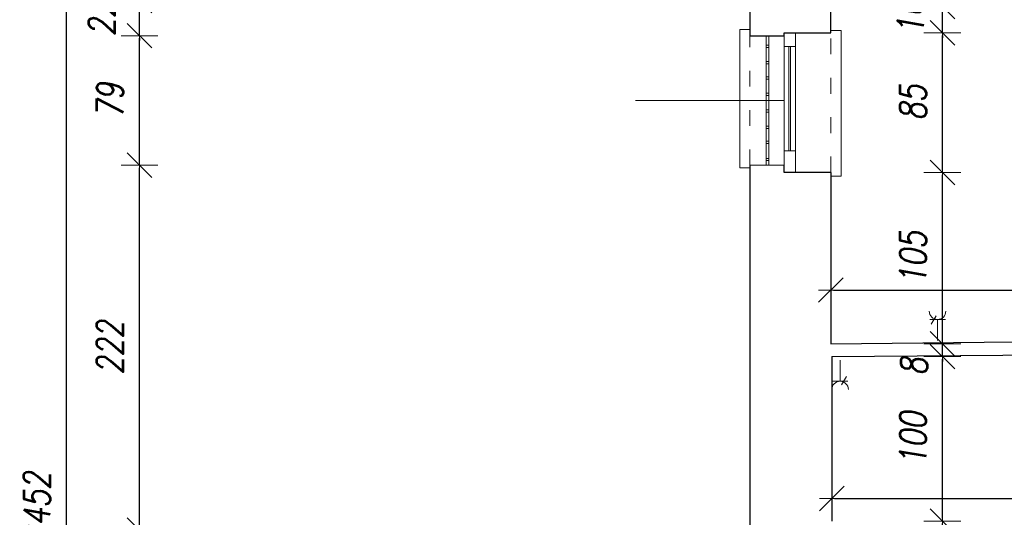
# Model space of a CAD drawing. Header units: millimetres. Extents: x -60479 to 14193, y -32440 to 949.
# Tile 22 of 68: x -60479 to -54476, y -14057 to -11023. Entities that reach past the tile are written whole.
import ezdxf

# ---------------------------------------------------------------- set-up
doc = ezdxf.new("R2010")
doc.units = ezdxf.units.MM
doc.header["$LTSCALE"] = 8
doc.linetypes.add('ACAD_ISO03W100', pattern=[30, 12, -18])
doc.layers.get('Defpoints').update_dxf_attribs({"lineweight": 0})
for name, color, linetype, lineweight in [('A_DIMEN', 7, 'Continuous', 0), ('instalacje', 6, 'Continuous', 0), ('parter_dzwi i okna', 3, 'Continuous', 0), ('parter_kraty', 8, 'Continuous', 0), ('parter_parapet', 6, 'Continuous', 0), ('parter_podciąg', 2, 'ACAD_ISO03W100', 0), ('parter_rzut', 7, 'Continuous', 30), ('RZUT_wymiarowanie', 2, 'Continuous', 0), ('wymiarowanie', 4, 'Continuous', 0)]:
    doc.layers.add(name, color=color, linetype=linetype, lineweight=lineweight)
doc.styles.add('ROMANS1', font='romans.shx', dxfattribs={"width": 0.8, "oblique": 10})
doc.dimstyles.new('NARCH100', dxfattribs={"dimscale": 100, "dimtxt": 1.6, "dimasz": 0.15, "dimexe": 0, "dimexo": 0, "dimgap": 1, "dimtad": 1, "dimdec": 0, "dimlfac": 0.1, "dimrnd": 1, "dimdsep": 46, "dimtxsty": 'ROMANS1', "dimblk": 'wym', "dimcen": -1.5, "dimse1": 1, "dimse2": 1, "dimclrd": 4, "dimclre": 4, "dimclrt": 3, "dimadec": 0, "dimazin": 0, "dimtfac": 0.04, "dimtdec": 0, "dimtmove": 2, "dimatfit": 3, "dimldrblk": 'wym', "dimfxl": 0, "dimtolj": 1, "dimarcsym": 0})

# ---------------------------------------------------------------- blocks, each defined once
blk = doc.blocks.new('wym')
at = {"layer": 'A_DIMEN', "color": 4, "ltscale": 100}
for p, q in [((-5, -5), (5, 5)), ((0, -7.5), (0, 7.5)), ((-5, 0), (5, 0))]:
    blk.add_line(p, q, dxfattribs=at)
blk = doc.blocks.new('*D132')
at = {"layer": 'Defpoints', "color": 0, "transparency": 16777216}
for p in [(-59748.6, -11910.5), (-56028.2, -11910.5), (-56028.2, -14134.7)]:
    blk.add_point(p, dxfattribs=at)
at = {"layer": 'RZUT_wymiarowanie', "color": 4, "lineweight": -2, "transparency": 16777216}
blk.add_line((-59748.6, -14119.7), (-59748.6, -11925.5), dxfattribs=at)
at = {"layer": 'RZUT_wymiarowanie', "color": 4, "lineweight": -2, "transparency": 16777216, "xscale": 15, "yscale": 15, "zscale": 15}
for p, rotation in [((-59748.6, -11910.5), 90), ((-59748.6, -14134.7), 270)]:
    blk.add_blockref('wym', p, dxfattribs=dict(at, rotation=rotation))
at = {"layer": 'RZUT_wymiarowanie', "color": 3, "transparency": 16777216, "insert": (-59928.6, -13022.6), "char_height": 160, "attachment_point": 5, "rotation": 90, "style": 'ROMANS1'}
blk.add_mtext('\\A1;222', dxfattribs=at)
blk = doc.blocks.new('*D133')
at = {"layer": 'Defpoints', "color": 0, "transparency": 16777216}
for p in [(-59748.6, -11120.2), (-56028.2, -11120.2), (-56028.2, -11910.5)]:
    blk.add_point(p, dxfattribs=at)
at = {"layer": 'RZUT_wymiarowanie', "color": 4, "lineweight": -2, "transparency": 16777216}
blk.add_line((-59748.6, -11895.5), (-59748.6, -11135.2), dxfattribs=at)
at = {"layer": 'RZUT_wymiarowanie', "color": 4, "lineweight": -2, "transparency": 16777216, "xscale": 15, "yscale": 15, "zscale": 15}
for p, rotation in [((-59748.6, -11120.2), 90), ((-59748.6, -11910.5), 270)]:
    blk.add_blockref('wym', p, dxfattribs=dict(at, rotation=rotation))
at = {"layer": 'RZUT_wymiarowanie', "color": 3, "transparency": 16777216, "insert": (-59928.6, -11515.4), "char_height": 160, "attachment_point": 5, "rotation": 90, "style": 'ROMANS1'}
blk.add_mtext('\\A1;79', dxfattribs=at)
blk = doc.blocks.new('*D134')
at = {"layer": 'Defpoints', "color": 0, "transparency": 16777216}
for p in [(-59748.6, -10904.9), (-56028.2, -10904.9), (-56028.2, -11120.2)]:
    blk.add_point(p, dxfattribs=at)
at = {"layer": 'RZUT_wymiarowanie', "color": 4, "lineweight": -2, "transparency": 16777216}
for p, q in [((-59748.6, -10889.9), (-59748.6, -10874.9)), ((-59748.6, -11120.2), (-59748.6, -10904.9)), ((-59748.6, -11135.2), (-59748.6, -11150.2))]:
    blk.add_line(p, q, dxfattribs=at)
at = {"layer": 'RZUT_wymiarowanie', "color": 4, "lineweight": -2, "transparency": 16777216, "xscale": 15, "yscale": 15, "zscale": 15}
for p, rotation in [((-59748.6, -10904.9), 270), ((-59748.6, -11120.2), 90)]:
    blk.add_blockref('wym', p, dxfattribs=dict(at, rotation=rotation))
at = {"layer": 'RZUT_wymiarowanie', "color": 3, "transparency": 16777216, "insert": (-59978.6, -11012.6), "char_height": 160, "attachment_point": 5, "rotation": 90, "style": 'ROMANS1'}
blk.add_mtext('\\A1;22', dxfattribs=at)
blk = doc.blocks.new('*D147')
at = {"layer": 'Defpoints', "color": 0, "transparency": 16777216}
for p in [(-60194.2, -1738.3), (-56057.1, -1738.3), (-56057.1, -26261.6)]:
    blk.add_point(p, dxfattribs=at)
at = {"layer": 'RZUT_wymiarowanie', "color": 4, "lineweight": -2, "transparency": 16777216}
blk.add_line((-60194.2, -26246.6), (-60194.2, -1753.3), dxfattribs=at)
at = {"layer": 'RZUT_wymiarowanie', "color": 4, "lineweight": -2, "transparency": 16777216, "xscale": 15, "yscale": 15, "zscale": 15}
for p, rotation in [((-60194.2, -1738.3), 90), ((-60194.2, -26261.6), 270)]:
    blk.add_blockref('wym', p, dxfattribs=dict(at, rotation=rotation))
at = {"layer": 'RZUT_wymiarowanie', "color": 3, "transparency": 16777216, "insert": (-60374.2, -13999.9), "char_height": 160, "attachment_point": 5, "rotation": 90, "style": 'ROMANS1'}
blk.add_mtext('\\A1;2452', dxfattribs=at)
blk = doc.blocks.new('*D530')
at = {"layer": 'Defpoints', "color": 0, "transparency": 16777216}
for p in [(-55748.8, -14080.3), (-54853, -14080.3), (-55748.8, -14937.4)]:
    blk.add_point(p, dxfattribs=at)
at = {"layer": 'instalacje', "color": 4, "lineweight": -2, "transparency": 16777216}
blk.add_line((-54853, -14922.4), (-54853, -14095.3), dxfattribs=at)
at = {"layer": 'instalacje', "color": 4, "lineweight": -2, "transparency": 16777216, "xscale": 15, "yscale": 15, "zscale": 15}
for p, rotation in [((-54853, -14080.3), 90), ((-54853, -14937.4), 270)]:
    blk.add_blockref('wym', p, dxfattribs=dict(at, rotation=rotation))
at = {"layer": 'instalacje', "color": 3, "transparency": 16777216, "insert": (-55033, -14508.9), "char_height": 160, "attachment_point": 5, "rotation": 90, "style": 'ROMANS1'}
blk.add_mtext('\\A1;86', dxfattribs=at)
blk = doc.blocks.new('*D531')
at = {"layer": 'Defpoints', "color": 0, "transparency": 16777216}
for p in [(-55526.8, -13077.4), (-54853, -13077.4), (-55748.8, -14080.3)]:
    blk.add_point(p, dxfattribs=at)
at = {"layer": 'instalacje', "color": 4, "lineweight": -2, "transparency": 16777216}
blk.add_line((-54853, -14065.3), (-54853, -13092.4), dxfattribs=at)
at = {"layer": 'instalacje', "color": 4, "lineweight": -2, "transparency": 16777216, "xscale": 15, "yscale": 15, "zscale": 15}
for p, rotation in [((-54853, -13077.4), 90), ((-54853, -14080.3), 270)]:
    blk.add_blockref('wym', p, dxfattribs=dict(at, rotation=rotation))
at = {"layer": 'instalacje', "color": 3, "transparency": 16777216, "insert": (-55033, -13578.9), "char_height": 160, "attachment_point": 5, "rotation": 90, "style": 'ROMANS1'}
blk.add_mtext('\\A1;100', dxfattribs=at)
blk = doc.blocks.new('*D532')
at = {"layer": 'Defpoints', "color": 0, "transparency": 16777216}
for p in [(-55526.8, -12999.5), (-54853, -12999.5), (-55526.8, -13077.4)]:
    blk.add_point(p, dxfattribs=at)
at = {"layer": 'instalacje', "color": 4, "lineweight": -2, "transparency": 16777216}
for p, q in [((-54853, -12984.5), (-54853, -12969.5)), ((-54853, -13077.4), (-54853, -12999.5)), ((-54853, -13092.4), (-54853, -13107.4))]:
    blk.add_line(p, q, dxfattribs=at)
at = {"layer": 'instalacje', "color": 4, "lineweight": -2, "transparency": 16777216, "xscale": 15, "yscale": 15, "zscale": 15}
for p, rotation in [((-54853, -12999.5), 270), ((-54853, -13077.4), 90)]:
    blk.add_blockref('wym', p, dxfattribs=dict(at, rotation=rotation))
at = {"layer": 'instalacje', "color": 3, "transparency": 16777216, "insert": (-55027, -13138.4), "char_height": 160, "attachment_point": 5, "rotation": 90, "style": 'ROMANS1'}
blk.add_mtext('\\A1;8', dxfattribs=at)
blk = doc.blocks.new('*D533')
at = {"layer": 'Defpoints', "color": 0, "transparency": 16777216}
for p in [(-55748.8, -11953.7), (-54853, -11953.7), (-55526.8, -12999.5)]:
    blk.add_point(p, dxfattribs=at)
at = {"layer": 'instalacje', "color": 4, "lineweight": -2, "transparency": 16777216}
blk.add_line((-54853, -12984.5), (-54853, -11968.7), dxfattribs=at)
at = {"layer": 'instalacje', "color": 4, "lineweight": -2, "transparency": 16777216, "xscale": 15, "yscale": 15, "zscale": 15}
for p, rotation in [((-54853, -11953.7), 90), ((-54853, -12999.5), 270)]:
    blk.add_blockref('wym', p, dxfattribs=dict(at, rotation=rotation))
at = {"layer": 'instalacje', "color": 3, "transparency": 16777216, "insert": (-55033, -12476.6), "char_height": 160, "attachment_point": 5, "rotation": 90, "style": 'ROMANS1'}
blk.add_mtext('\\A1;105', dxfattribs=at)
blk = doc.blocks.new('*D534')
at = {"layer": 'Defpoints', "color": 0, "transparency": 16777216}
for p in [(-55748.8, -11103), (-54853, -11103), (-55748.8, -11953.7)]:
    blk.add_point(p, dxfattribs=at)
at = {"layer": 'instalacje', "color": 4, "lineweight": -2, "transparency": 16777216}
blk.add_line((-54853, -11938.7), (-54853, -11118), dxfattribs=at)
at = {"layer": 'instalacje', "color": 4, "lineweight": -2, "transparency": 16777216, "xscale": 15, "yscale": 15, "zscale": 15}
for p, rotation in [((-54853, -11103), 90), ((-54853, -11953.7), 270)]:
    blk.add_blockref('wym', p, dxfattribs=dict(at, rotation=rotation))
at = {"layer": 'instalacje', "color": 3, "transparency": 16777216, "insert": (-55033, -11528.3), "char_height": 160, "attachment_point": 5, "rotation": 90, "style": 'ROMANS1'}
blk.add_mtext('\\A1;85', dxfattribs=at)
blk = doc.blocks.new('*D535')
at = {"layer": 'Defpoints', "color": 0, "transparency": 16777216}
for p in [(-55748.8, -10942.2), (-54853, -10942.2), (-55748.8, -11103)]:
    blk.add_point(p, dxfattribs=at)
at = {"layer": 'instalacje', "color": 4, "lineweight": -2, "transparency": 16777216}
for p, q in [((-54853, -10927.2), (-54853, -10912.2)), ((-54853, -11103), (-54853, -10942.2)), ((-54853, -11118), (-54853, -11133))]:
    blk.add_line(p, q, dxfattribs=at)
at = {"layer": 'instalacje', "color": 4, "lineweight": -2, "transparency": 16777216, "xscale": 15, "yscale": 15, "zscale": 15}
for p, rotation in [((-54853, -10942.2), 270), ((-54853, -11103), 90)]:
    blk.add_blockref('wym', p, dxfattribs=dict(at, rotation=rotation))
at = {"layer": 'instalacje', "color": 3, "transparency": 16777216, "insert": (-55046.6, -11006.5), "char_height": 160, "attachment_point": 5, "rotation": 90, "style": 'ROMANS1'}
blk.add_mtext('\\A1;16', dxfattribs=at)
blk = doc.blocks.new('*D475')
at = {"layer": 'Defpoints', "color": 0, "transparency": 16777216}
for p in [(-55526.8, -13077.4), (-50055.7, -13077.4), (-50055.7, -13941.9)]:
    blk.add_point(p, dxfattribs=at)
at = {"layer": 'instalacje', "color": 4, "lineweight": -2, "transparency": 16777216}
blk.add_line((-55511.8, -13941.9), (-50070.7, -13941.9), dxfattribs=at)
at = {"layer": 'instalacje', "color": 4, "lineweight": -2, "transparency": 16777216, "xscale": 15, "yscale": 15, "zscale": 15, "rotation": 179.9999999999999}
blk.add_blockref('wym', (-55526.8, -13941.9), dxfattribs=at)
at = {"layer": 'instalacje', "color": 4, "lineweight": -2, "transparency": 16777216, "xscale": 15, "yscale": 15, "zscale": 15}
blk.add_blockref('wym', (-50055.7, -13941.9), dxfattribs=at)
at = {"layer": 'instalacje', "color": 3, "transparency": 16777216, "insert": (-52791.2, -13761.9), "char_height": 160, "attachment_point": 5, "style": 'ROMANS1'}
blk.add_mtext('\\A1;547', dxfattribs=at)
blk = doc.blocks.new('*D477')
at = {"layer": 'Defpoints', "color": 0, "transparency": 16777216}
for p in [(-49923.2, -12671.1), (-49923.2, -12938.8), (-55532.7, -12999.6)]:
    blk.add_point(p, dxfattribs=at)
at = {"layer": 'instalacje', "color": 4, "lineweight": -2, "transparency": 16777216}
blk.add_line((-55517.7, -12671.1), (-49938.2, -12671.1), dxfattribs=at)
at = {"layer": 'instalacje', "color": 4, "lineweight": -2, "transparency": 16777216, "xscale": 15, "yscale": 15, "zscale": 15, "rotation": 179.9999999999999}
blk.add_blockref('wym', (-55532.7, -12671.1), dxfattribs=at)
at = {"layer": 'instalacje', "color": 4, "lineweight": -2, "transparency": 16777216, "xscale": 15, "yscale": 15, "zscale": 15}
blk.add_blockref('wym', (-49923.2, -12671.1), dxfattribs=at)
at = {"layer": 'instalacje', "color": 3, "transparency": 16777216, "insert": (-54277.3, -12491.1), "char_height": 160, "attachment_point": 5, "style": 'ROMANS1'}
blk.add_mtext('\\A1;561', dxfattribs=at)

msp = doc.modelspace()

# ---------------------------------------------------------------- linework, layer by layer
at = {"layer": 'instalacje'}
for points in [[(-54891.3, -12829.1), (-54921.2, -12878.8)], [(-54930.7, -12850.7), (-54834.7, -12850.7)], [(-54882.7, -12850.7), (-54882.7, -12978.7)], [(-55476.8, -13227.5), (-55476.8, -13099.4)], [(-55468.1, -13249), (-55438.2, -13199.3)], [(-55428.8, -13227.5), (-55524.7, -13227.5)]]:
    msp.add_lwpolyline(points, dxfattribs=at)
for centre, start, end in [((-54882.7, -12800.5), 180, 360), ((-55476.8, -13277.7), 360, 180)]:
    msp.add_arc(centre, 50.2, start, end, dxfattribs=at)
at = {"layer": 'parter_dzwi i okna'}
for points in [[(-55748.8, -11953.7), (-55748.8, -11103)], [(-55818.6, -11911.2), (-55818.6, -11120.2)], [(-55748.8, -11186.9), (-55818.8, -11186.9)], [(-55789, -11822.5), (-55789, -11186.9)], [(-55779.5, -11822.5), (-55779.5, -11186.9)], [(-55748.8, -11822.5), (-55818.8, -11822.5)]]:
    msp.add_lwpolyline(points, dxfattribs=at)
at = {"layer": 'parter_kraty'}
for points in [[(-55927, -11120.2), (-55927, -11910.5)], [(-55911.4, -11120.2), (-55911.4, -11910.6)], [(-55911.4, -11178.3), (-55927, -11178.3)], [(-55911.4, -11192), (-55927, -11192)], [(-55911.4, -11278.3), (-55927, -11278.3)], [(-55911.4, -11292.1), (-55927, -11292.1)], [(-55911.4, -11370.7), (-55927, -11370.7)], [(-55911.4, -11384.4), (-55927, -11384.4)], [(-55911.4, -11471.2), (-55927, -11471.2)], [(-55911.4, -11484.9), (-55927, -11484.9)], [(-55911.4, -11572.3), (-55927, -11572.3)], [(-55911.4, -11586), (-55927, -11586)], [(-55911.4, -11672.5), (-55927, -11672.5)], [(-55911.4, -11686.2), (-55927, -11686.2)], [(-55911.4, -11763.7), (-55927, -11763.7)], [(-55911.4, -11777.4), (-55927, -11777.4)], [(-55911.4, -11868.4), (-55927, -11868.4)], [(-55911.4, -11882.1), (-55927, -11882.1)]]:
    msp.add_lwpolyline(points, dxfattribs=at)
at = {"layer": 'parter_parapet'}
for points in [[(-56028.2, -11926.7), (-56088.2, -11926.7), (-56088.2, -11081.5), (-56028.2, -11081.8)], [(-55532.7, -11976), (-55469.5, -11976), (-55469.5, -11089.2), (-55533.5, -11089.4)]]:
    msp.add_lwpolyline(points, dxfattribs=at)
at = {"layer": 'parter_podciąg'}
for points in [[(-55532.7, -11953.7), (-55533.5, -11103)], [(-56028.2, -11910.5), (-56028.2, -11120.2)]]:
    msp.add_lwpolyline(points, dxfattribs=at)
at = {"layer": 'parter_rzut'}
for p, q in [((-55818.6, -11911.2, 56045.2), (-56028.2, -11909.8, 56045.2)), ((-56028.2, -11910.5), (-56028.2, -13912.3)), ((-55818.6, -11953.7), (-55818.6, -11911.2)), ((-55532.7, -11953.7), (-55818.6, -11953.7)), ((-56028.2, -13912.3), (-56028.2, -14134.7))]:
    msp.add_line(p, q, dxfattribs=at)
for points in [[(-56028.2, -10904.9), (-56028.2, -11120.2), (-55818.4, -11120.2), (-55818.4, -11103), (-55533.5, -11103), (-55533.8, -10942.2), (-55818.6, -10942.2), (-55818.6, -10905.6), (-56028.2, -10904.2)], [(-55532.7, -11953.7), (-55532.7, -12999.6), (-49923.2, -12938.8), (-49923.2, -12069.9)], [(-55526.8, -13077.4), (-50055.7, -13033.7), (-50055.7, -13344.9), (-49912.4, -13344.9), (-49912.4, -14192.6), (-49768.7, -14192.6), (-49767, -14192)], [(-55526.8, -13077.4), (-55526.8, -14080.3)]]:
    msp.add_lwpolyline(points, dxfattribs=at)
at = {"layer": 'wymiarowanie'}
msp.add_lwpolyline([(-56724, -11515.2), (-55818.6, -11515.7)], dxfattribs=at)

# ---------------------------------------------------------------- dimensions: what is measured, and where the dimension line sits
at = {"layer": 'instalacje'}
for base, p1, p2, picture, middle in [((-54853, -10942.2), (-55748.8, -11103), (-55748.8, -10942.2), '*D535', (-55046.6, -11006.5)), ((-54853, -12999.5), (-55526.8, -13077.4), (-55526.8, -12999.5), '*D532', (-55027, -13138.4))]:
    dim = msp.add_linear_dim(base=base, p1=p1, p2=p2, angle=90, dimstyle='NARCH100', dxfattribs=at)
    dim.commit()
    dim.dimension.update_dxf_attribs({"geometry": picture, "text_midpoint": middle, "dimtype": 160})
for base, p1, p2, picture, middle in [((-54853, -11103), (-55748.8, -11953.7), (-55748.8, -11103), '*D534', (-55033, -11528.3)), ((-54853, -11953.7), (-55526.8, -12999.5), (-55748.8, -11953.7), '*D533', (-55033, -12476.6)), ((-54853, -13077.4), (-55748.8, -14080.3), (-55526.8, -13077.4), '*D531', (-55033, -13578.9)), ((-54853, -14080.3), (-55748.8, -14937.4), (-55748.8, -14080.3), '*D530', (-55033, -14508.9))]:
    dim = msp.add_linear_dim(base=base, p1=p1, p2=p2, angle=90, dimstyle='NARCH100', dxfattribs=at)
    dim.commit()
    dim.dimension.update_dxf_attribs({"geometry": picture, "text_midpoint": middle})
dim = msp.add_linear_dim(base=(-49923.2, -12671.1), p1=(-55532.7, -12999.6), p2=(-49923.2, -12938.8), dimstyle='NARCH100', dxfattribs=at)
dim.commit()
dim.dimension.update_dxf_attribs({"geometry": '*D477', "text_midpoint": (-54277.3, -12491.1), "dimtype": 160})
dim = msp.add_linear_dim(base=(-50055.7, -13941.9), p1=(-55526.8, -13077.4), p2=(-50055.7, -13077.4), dimstyle='NARCH100', dxfattribs=at)
dim.commit()
dim.dimension.update_dxf_attribs({"geometry": '*D475', "text_midpoint": (-52791.2, -13761.9)})
at = {"layer": 'RZUT_wymiarowanie'}
for base, p1, p2, picture, middle in [((-60194.2, -1738.3), (-56057.1, -26261.6), (-56057.1, -1738.3), '*D147', (-60374.2, -13999.9)), ((-59748.6, -10904.9), (-56028.2, -11120.2), (-56028.2, -10904.9), '*D134', (-59978.6, -11012.6)), ((-59748.6, -11120.2), (-56028.2, -11910.5), (-56028.2, -11120.2), '*D133', (-59928.6, -11515.4)), ((-59748.6, -11910.5), (-56028.2, -14134.7), (-56028.2, -11910.5), '*D132', (-59928.6, -13022.6))]:
    dim = msp.add_linear_dim(base=base, p1=p1, p2=p2, angle=90, dimstyle='NARCH100', dxfattribs=at)
    dim.commit()
    dim.dimension.update_dxf_attribs({"geometry": picture, "text_midpoint": middle})

doc.saveas('drawing.dxf')
